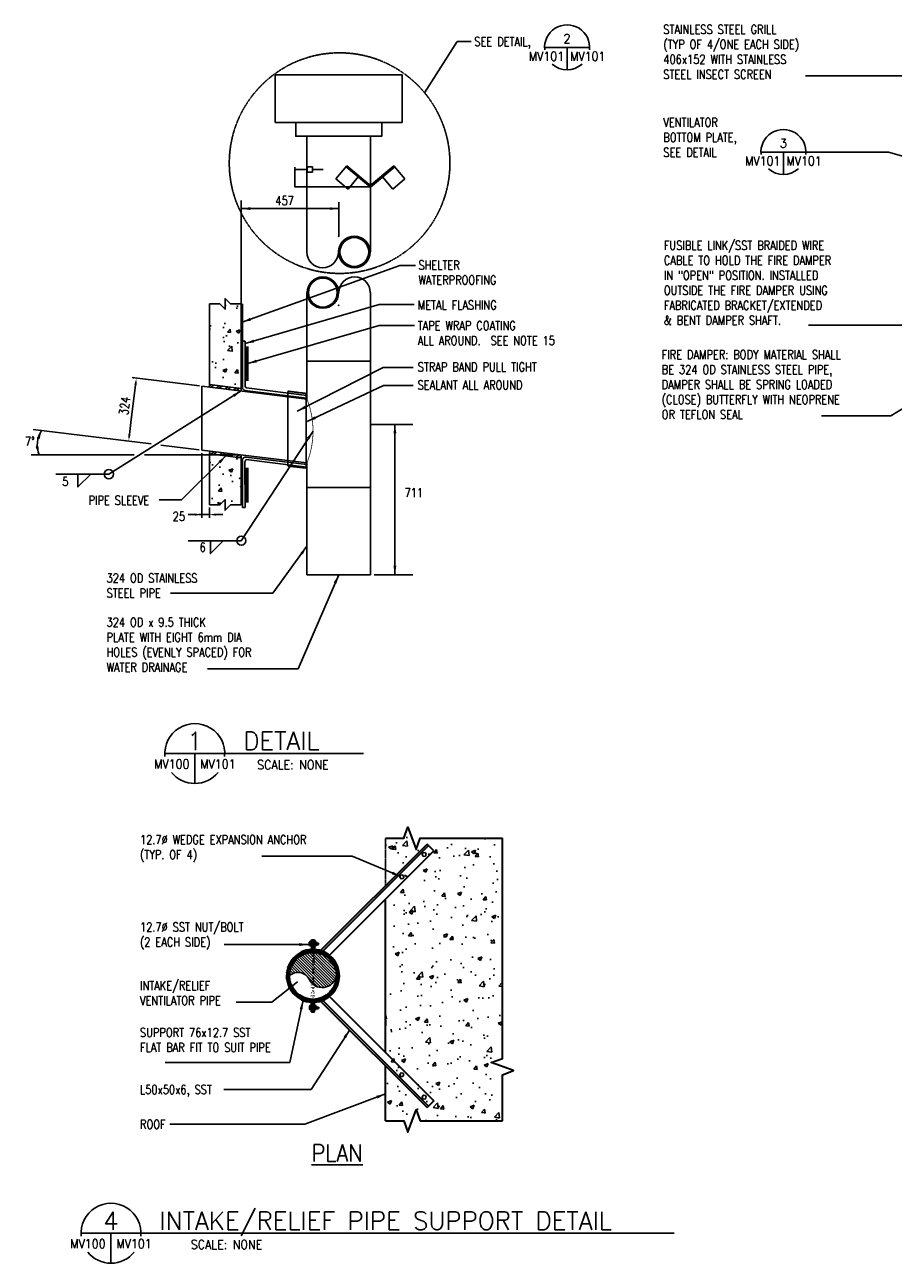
# Model space of a CAD drawing. Header units: millimetres. Extents: x 34713 to 108220, y -14445 to 33780.
# Tile 1 of 3: x 34713 to 65388, y -10428 to 33329. Entities that reach past the tile are written whole.
import ezdxf
from ezdxf.enums import TextEntityAlignment as Align

# ---------------------------------------------------------------- set-up
doc = ezdxf.new("R2010")
doc.units = ezdxf.units.MM
for name, pattern in [('DASHED', [0.75, 0.5, -0.25]), ('DASHED2', [0.375, 0.25, -0.125]), ('HIDDEN', [0.375, 0.25, -0.125]), ('PHANTOM', [2.5, 1.25, -0.25, 0.25, -0.25, 0.25, -0.25])]:
    doc.linetypes.add(name, pattern=pattern)
for name, color, linetype in [('0-EXHPIPE', 3, 'Continuous'), ('10', 7, 'Continuous'), ('9', 7, 'Continuous'), ('F-DETL-GRPH', 3, 'Continuous'), ('M-ANNO-KEYN', 1, 'Continuous'), ('M-ANNO-MARK', 1, 'Continuous'), ('M-ANNO-TEXT', 2, 'Continuous'), ('M-DETL-GRPH', 3, 'Continuous'), ('S-ANNO-DIMS', 2, 'Continuous'), ('S-DETL-HIDE', 2, 'HIDDEN'), ('S-SECT-CONC', 3, 'Continuous'), ('S-SECT-MBND', 1, 'Continuous'), ('S-SECT-PATT', 1, 'Continuous'), ('S-SECT-STLS', 8, 'Continuous'), ('S-WATR-PRFG', 3, 'Continuous')]:
    doc.layers.add(name, color=color, linetype=linetype)
doc.styles.add('1-100  1-8', font='simplex.shx', dxfattribs={"width": 0.9, "height": 318})
doc.styles.add('M-TEXT', font='simplex.shx', dxfattribs={"width": 0.8, "height": 0.125})
doc.styles.add('ROMANS', font='ROMANS.shx', dxfattribs={"width": 0.8})
doc.styles.add('SIMPLEX', font='simplex')
doc.dimstyles.new('1-100  1-8', dxfattribs={"dimscale": 100, "dimtxt": 318, "dimasz": 3.18, "dimexe": 1.59, "dimexo": 1.59, "dimgap": 1.59, "dimtad": 1, "dimtih": 1, "dimtoh": 1, "dimdec": 0, "dimzin": 0, "dimdsep": 46, "dimtxsty": '1-100  1-8', "dimcen": 3.18, "dimclrd": 256, "dimclre": 256, "dimclrt": 256, "dimadec": 0, "dimazin": 0, "dimtfac": 1, "dimtdec": 0, "dimtofl": 0, "dimtmove": 0, "dimatfit": 3, "dimfxl": 1, "dimtolj": 1, "dimtzin": 0, "dimlwd": -1, "dimlwe": -1, "dimarcsym": 0})
pattern_1 = [(50, (-18135.8, 5154.2), (1366.705, -119.571), [142.91, -1571.998]), (355, (-18135.8, 5154.2), (-264.384, 1433.266), [114.327, -1257.598]), (100.4514, (-18021.9, 5144.3), (1102.322, 1313.694), [121.454, -1335.993]), (46.1842, (-18135.8, 5535.3), (2033.577, -315.39), [214.363, -2358]), (96.6356, (-17966.3, 5509), (1780.955, 1856.135), [182.18, -2003.99]), (351.1842, (-18135.8, 5535.3), (1780.954, 1856.136), [171.49, -1886.4]), (21, (-17945.2, 5440), (1137.378, -767.171), [142.91, -1571.998]), (326, (-17945.2, 5440), (463.626, 1381.74), [114.327, -1257.598]), (71.4514, (-17850.4, 5376.1), (1601.004, 614.566), [121.454, -1335.993]), (37.5, (-18135.75, 5154.23), (23.17, 634.3133), [0, -1242.355, 0, -1276.653, 0, -1262.362]), (7.5, (-18135.75, 5154.2), (501.2664, 751.533), [0, -727.883, 0, -1213.773, 0, -481.127]), (327.5, (-18560.67, 5154.23), (1017.173, -42.9772), [0, -476.363, 0, -1486.253, 0, -1972.143]), (317.5, (-18751.2, 5154.2), (1111.233, 190.745), [0, -619.272, 0, -987.024, 0, -1400.507])]

# ---------------------------------------------------------------- blocks, each defined once
blk = doc.blocks.new('A$C4A92516F')
at = {"layer": 'F-DETL-GRPH', "color": 3}
blk.add_lwpolyline([(0.032, -0.03), (0.018, -0.011), (-0.005, -0.014), (-0.014, -0.035), (0, -0.054), (0.023, -0.051)], close=True, dxfattribs=at)

msp = doc.modelspace()

# ---------------------------------------------------------------- hatches: boundary and pattern name
at = {"layer": '0-EXHPIPE'}
h = msp.add_hatch(dxfattribs=at)
h.set_pattern_fill('ANSI31', color=1, scale=564.578437, angle=-90, style=0)
h.set_pattern_definition([(315, (-5821.76, -51478.98), (49.902155, 49.902155), [])])
h.paths.add_polyline_path([(44062, -273, -0.509769), (44755, -397, 0.719361), (45723, -273, 1)])
at = {"layer": 'M-DETL-GRPH', "linetype": 'PHANTOM'}
h = msp.add_hatch(dxfattribs=at)
h.set_pattern_fill('AR-CONC', color=8, scale=203.248237, style=0)
h.set_pattern_definition([(50, (30956.8, -13889.3), (1457.82, -127.543), [152.436, -1676.8]), (355, (30956.8, -13889.3), (-282.01, 1528.82), [121.95, -1341.44]), (100.4514, (31078.3, -13899.9), (1175.81, 1401.274), [129.55, -1425.06]), (46.184, (30956.8, -13482.8), (2169.15, -336.41), [228.65, -2515.2]), (96.636, (31137.6, -13510.8), (1899.69, 1979.88), [194.33, -2137.59]), (351.184, (30956.8, -13482.8), (1899.68, 1979.88), [182.92, -2012.16]), (21, (31160, -13584.4), (1213.203, -818.316), [152.436, -1676.8]), (326, (31160, -13584.4), (494.534, 1473.855), [121.95, -1341.44]), (71.4514, (31261.1, -13652.6), (1707.74, 655.54), [129.55, -1425.06]), (37.5, (30956.8, -13889.3), (24.715, 676.601), [0, -1325.179, 0, -1361.763, 0, -1346.52]), (7.5, (30956.8, -13889.3), (534.684, 801.635), [0, -776.408, 0, -1294.691, 0, -513.202]), (327.5, (30503.55, -13889.3), (1084.985, -45.842), [0, -508.12, 0, -1585.336, 0, -2103.62]), (317.5, (30300.3, -13889.3), (1185.316, 203.462), [0, -660.557, 0, -1052.826, 0, -1493.875])])
edge = h.paths.add_edge_path()
edge.add_line((51582, -5401), (51582, -3767))
edge.add_line((51582, -3767), (51978, -3623))
edge.add_line((51978, -3623), (51187, -3335))
edge.add_line((51187, -3335), (51582, -3191))
edge.add_line((51582, -3191), (51582, 4586))
edge.add_line((47451, -5401), (48101, -5401))
edge.add_line((48101, -5401), (48245, -5797))
edge.add_line((48245, -5797), (48533, -5006))
edge.add_line((48533, -5006), (48677, -5401))
edge.add_line((48677, -5401), (51582, -5401))
edge.add_line((47451, -5401), (47451, 2735))
edge.add_line((47451, 4586), (48101, 4586))
edge.add_line((48101, 4586), (48245, 4982))
edge.add_line((48245, 4982), (48533, 4191))
edge.add_line((48533, 4191), (48677, 4586))
edge.add_line((48677, 4586), (51582, 4586))
at = {"layer": 'M-DETL-GRPH', "lineweight": 30}
h = msp.add_hatch(dxfattribs=at)
h.set_pattern_fill('STEEL', color=256, scale=635.150742, angle=30, style=0)
h.set_pattern_definition([(105, (83618.12, -30952.27), (76.68856, 20.54864), []), (105, (83637.97, -30917.894), (76.68856, 20.54864), [])])
edge = h.paths.add_edge_path()
edge.add_arc((44892, -273), 934, 93.3851, 266.6149, ccw=False)
edge.add_arc((44892, -273), 884, 90.2828, 269.7172, ccw=False)
edge.add_line((44888, -1550), (44888, -1156))
edge.add_line((44837, -1550), (44837, -1203))
edge.add_line((44888, -1550), (44837, -1550))
edge.add_line((44888, 1004), (44837, 1004))
edge.add_line((44837, 1004), (44837, 657))
edge.add_line((44888, 1004), (44888, 611))
h = msp.add_hatch(dxfattribs=at)
h.set_pattern_fill('STEEL', color=256, scale=635.150742, angle=30, style=0)
h.set_pattern_definition([(75, (6165.94, -30952.27), (-76.68856, 20.54864), []), (75, (6146.09, -30917.894), (-76.68856, 20.54864), [])])
edge = h.paths.add_edge_path()
edge.add_arc((44892, -273), 934, 273.3851, 446.6149)
edge.add_arc((44892, -273), 884, 270.2828, 449.7172)
edge.add_line((44897, -1550), (44897, -1156))
edge.add_line((44947, -1550), (44947, -1203))
edge.add_line((44897, -1550), (44947, -1550))
edge.add_line((44897, 1004), (44947, 1004))
edge.add_line((44947, 1004), (44947, 657))
edge.add_line((44897, 1004), (44897, 611))
h = msp.add_hatch(dxfattribs=at)
h.set_pattern_fill('STEEL', color=256, scale=635.150742, style=0)
h.set_pattern_definition([(45, (6165.94, -30952.27), (-56.13992, 56.13992), []), (45, (6165.94, -30912.576), (-56.13992, 56.13992), [])])
edge = h.paths.add_edge_path(flags=16)
edge.add_arc((44892, -273), 831, 0, 360)
edge = h.paths.add_edge_path()
edge.add_arc((44892, -273), 874, 0, 360)
at = {"layer": 'S-SECT-PATT', "linetype": 'Continuous'}
h = msp.add_hatch(dxfattribs=at)
h.set_pattern_fill('AR-CONC', color=2, scale=190.545223, style=0)
h.set_pattern_definition(pattern_1)
h.paths.add_polyline_path([(42355, 23466), (41978, 23466), (41791, 23653), (41791, 23279), (41604, 23466), (41234, 23466), (41234, 20619), (42355, 20619)])
h = msp.add_hatch(dxfattribs=at)
h.set_pattern_fill('ANSI32', color=2, scale=571.635668, angle=-7, style=0)
h.set_pattern_definition([(38, (-19577.85, 12504.84), (-131.9753, 168.92064), []), (38, (-19477.55, 12492.53), (-131.9753, 168.92064), [])])
h.paths.add_polyline_path([(42347, 20482), (41234, 20619), (41223, 20530), (42336, 20393)])
h = msp.add_hatch(dxfattribs=at)
h.set_pattern_fill('ANSI32', color=2, scale=571.635668, angle=-7, style=0)
h.set_pattern_definition([(38, (-19282.83, 12458.63), (-131.9753, 168.92064), []), (38, (-19182.53, 12446.31), (-131.9753, 168.92064), [])])
h.paths.add_polyline_path([(42358, 18121), (41245, 18258), (41234, 18169), (42347, 18032)])
h = msp.add_hatch(dxfattribs=at)
h.set_pattern_fill('AR-CONC', color=2, scale=190.545223, style=0)
h.set_pattern_definition(pattern_1)
h.paths.add_polyline_path([(42355, 18197), (41234, 18197), (41234, 16365), (41604, 16365), (41791, 16552), (41791, 16178), (41978, 16365), (42355, 16365)])

# ---------------------------------------------------------------- linework, layer by layer
at = {"layer": '0-EXHPIPE', "color": 1, "elevation": 2080}
msp.add_lwpolyline([(45723, -273, -0.719361), (44755, -397, 0.509769), (44062, -273, 0.48095)], format="xyb", dxfattribs=at)
at = {"layer": '10', "color": 30, "linetype": 'Continuous'}
for p in [(45802, 25859, 2080), (45802, 23420, 2080)]:
    msp.add_point(p, dxfattribs=at)
at = {"layer": '9', "color": 1, "linetype": 'Continuous'}
for p in [(42298, 17306, 1262), (42344, 17008, 1262)]:
    msp.add_point(p, dxfattribs=at)
at = {"layer": 'M-ANNO-KEYN', "color": 3}
for p, q in [((53075, 32531, 2080), (54663, 32531, 2080)), ((53869, 32531, 2080), (53869, 31737, 2080)), ((60716, 28833, 2080), (62304, 28833, 2080)), ((61510, 28833, 2080), (61510, 28039, 2080))]:
    msp.add_line(p, q, dxfattribs=at)
at = {"layer": 'M-ANNO-KEYN', "color": 4}
for p, q in [((42339, 7581, 2080), (39661, 7581, 2080)), ((40719, 6522, 2080), (40719, 7581, 2080)), ((42339, 7581, 2080), (46679, 7581, 2080)), ((39377, -9369, 2080), (36699, -9369, 2080)), ((37758, -10428, 2080), (37758, -9369, 2080)), ((39377, -9369, 2080), (57655, -9369, 2080))]:
    msp.add_line(p, q, dxfattribs=at)
at = {"layer": 'M-ANNO-KEYN', "color": 3}
for centre, start, end in [((53869, 32531, 2080), 353.6209, 186.3791), ((53869, 32531, 2080), 228.3959, 311.6041), ((61510, 28833, 2080), 353.6209, 186.3791), ((61510, 28833, 2080), 228.3959, 311.6041)]:
    msp.add_arc(centre, 794, start, end, dxfattribs=at)
at = {"layer": 'M-ANNO-KEYN', "color": 4}
for centre, start, end in [((40719, 7581, 2080), 354.6193, 185.3807), ((40719, 7581, 2080), 219.1301, 320.8699), ((37758, -9369, 2080), 354.6193, 185.3807), ((37758, -9369, 2080), 219.1301, 320.8699)]:
    msp.add_arc(centre, 1059, start, end, dxfattribs=at)
at = {"layer": 'M-ANNO-MARK', "color": 1, "linetype": 'Continuous'}
for p, q in [((38461, 19276, 1269), (38625, 20609, 1269)), ((38410, 18856, 1269), (38461, 19276, 1269)), ((40722, 16022, 1269), (40484, 16022, 1269)), ((41234, 16022, 1269), (40860, 16022, 1269)), ((41472, 16022, 1269), (41710, 16022, 1269))]:
    msp.add_line(p, q, dxfattribs=at)
at = {"layer": 'M-ANNO-MARK'}
for p, q in [((46957, 19211, 2080), (48423, 19211, 2080)), ((47052, 13897, 2080), (48423, 13897, 2080))]:
    msp.add_line(p, q, dxfattribs=at)
at = {"layer": 'M-ANNO-MARK', "color": 1, "elevation": 2080}
for points in [[(66856, 31039), (66122, 31528), (62288, 31528)], [(66172, 28563), (65223, 28833)]]:
    msp.add_lwpolyline(points, dxfattribs=at)
at = {"layer": 'M-ANNO-MARK', "color": 1}
msp.add_arc((36117, 18475, 1269), 963, 147.1609, 201.0606, dxfattribs=at)
at = {"layer": 'M-ANNO-MARK', "color": 1, "linetype": 'Continuous'}
for points in [[(38586, 20614, 1269), (38665, 20604, 1269), (38654, 20846, 1269)], [(38371, 18861, 1269), (38449, 18852, 1269), (38381, 18620, 1269)], [(40722, 16062, 1269), (40722, 15982, 1269), (40961, 16022, 1269)], [(41472, 16062, 1269), (41472, 15982, 1269), (41234, 16022, 1269)]]:
    msp.add_solid(points, dxfattribs=at)
at = {"layer": 'M-ANNO-MARK', "color": 1}
for points in [[(35135, 18726, 1269), (35308, 18997, 1269), (35233, 18684, 1269)], [(35091, 18425, 1269), (35219, 18129, 1269), (35194, 18450, 1269)]]:
    msp.add_solid(points, dxfattribs=at)
at = {"layer": 'M-ANNO-TEXT', "color": 1, "linetype": 'Continuous'}
for p, q in [((45802, 27040, 2087), (45802, 27061, 2087)), ((38562, 20857, 1269), (38536, 20860, 1269)), ((38289, 18631, 1269), (38263, 18635, 1269)), ((40961, 15915, 1269), (40961, 15903, 1269)), ((41234, 15915, 1269), (41234, 15903, 1269))]:
    msp.add_line(p, q, dxfattribs=at)
at = {"layer": 'M-ANNO-TEXT', "color": 1}
for p, q in [((38582, 18129, 1269), (34938, 18129, 1269)), ((42311, 18129, 1269), (38936, 18129, 1269))]:
    msp.add_line(p, q, dxfattribs=at)
at = {"layer": 'M-DETL-GRPH', "linetype": 'Continuous'}
for p, q in [((43559, 31562, 2080), (48044, 31562, 2080)), ((43559, 31562, 2080), (43559, 29880, 2080)), ((48044, 31562, 2080), (48044, 29880, 2080)), ((43559, 29880, 2080), (48044, 29880, 2080)), ((44681, 25301, 2080), (44681, 29389, 2080)), ((46923, 25301, 2080), (46923, 29389, 2080)), ((44692, 28213, 2080), (44250, 28213, 2080)), ((44692, 28306, 2080), (44879, 28306, 2080)), ((44692, 28119, 2080), (44692, 28306, 2080)), ((44879, 28119, 2080), (44692, 28119, 2080)), ((44879, 28306, 2080), (44879, 28119, 2080)), ((45249, 28213, 2080), (44879, 28213, 2080)), ((45704, 27882, 2080), (46094, 28347, 2080)), ((46064, 28311, 2080), (46923, 27590, 2080)), ((46094, 28347, 2080), (46953, 27626, 2080)), ((47752, 28347, 2080), (46893, 27626, 2080)), ((47782, 28311, 2080), (46923, 27590, 2080)), ((48142, 27882, 2080), (47752, 28347, 2080)), ((46133, 27521, 2080), (45704, 27882, 2080)), ((46493, 27951, 2080), (46133, 27521, 2080)), ((46923, 27590, 2080), (46893, 27626, 2080)), ((46923, 27590, 2080), (46953, 27626, 2080)), ((47352, 27951, 2080), (47713, 27521, 2080)), ((47713, 27521, 2080), (48142, 27882, 2080)), ((44681, 20106, 2080), (44681, 23867, 2080)), ((46923, 13897, 2080), (46923, 23867, 2080)), ((42399, 20516, 1262), (42403, 22153, 1262)), ((42403, 22153, 1262), (42496, 22153, 1262)), ((42497, 20549, 1262), (42496, 22153, 1262)), ((44679, 21445, 2080), (46910, 21445, 2080)), ((40961, 20562, 1262), (44681, 20106, 1262)), ((40961, 18303, 1262), (40961, 20562, 1262)), ((42488, 20411, 1262), (44681, 20142, 1262)), ((42549, 20497, 1262), (44681, 20235, 1262)), ((40961, 18303, 1262), (44681, 17847, 1262)), ((41234, 18169, 1262), (41245, 18258, 1262)), ((41234, 18169, 1262), (42347, 18032, 1262)), ((42519, 18057, 1262), (44681, 17792, 1262)), ((42538, 17964, 1262), (44681, 17700, 1262)), ((42399, 17907, 1262), (42403, 16269, 1262)), ((42489, 17873, 1262), (42496, 16269, 1262)), ((44681, 16977, 2080), (44681, 17847, 2080)), ((44679, 16977, 2080), (46910, 16977, 2080)), ((44679, 13898, 2080), (44679, 16977, 2080)), ((42403, 16269, 1262), (42496, 16269, 1262)), ((44679, 13897, 2080), (46923, 13897, 2080))]:
    msp.add_line(p, q, dxfattribs=at)
at = {"layer": 'M-DETL-GRPH', "color": 8}
msp.add_line((46938, 27608, 2080), (44681, 27608, 2080), dxfattribs=at)
at = {"layer": 'M-DETL-GRPH', "lineweight": 30}
for p, q in [((45162, 622, 2080), (48921, 4381, 2080)), ((49160, 4142, 2080), (48921, 4381, 2080)), ((45236, 603, 2080), (48968, 4335, 2080)), ((45475, 457, 2080), (49160, 4142, 2080)), ((47451, 1299, 2080), (47451, 1493, 2080)), ((44826, 922, 2080), (44784, 922, 2080)), ((44837, 1004, 2080), (44888, 1004, 2080)), ((44897, 1004, 2080), (44947, 1004, 2080)), ((45000, 922, 2080), (44959, 922, 2080)), ((45023, 876, 2080), (45023, 840, 2080)), ((45035, 876, 2080), (45035, 840, 2080)), ((45048, 876, 2080), (45048, 840, 2080)), ((45062, 876, 2080), (45062, 840, 2080)), ((45075, 876, 2080), (45075, 840, 2080)), ((44826, 857, 2080), (44784, 857, 2080)), ((44826, 791, 2080), (44784, 791, 2080)), ((45000, 857, 2080), (44959, 857, 2080)), ((45000, 791, 2080), (44959, 791, 2080)), ((45162, -1168, 2080), (48921, -4927, 2080)), ((45236, -1149, 2080), (48968, -4881, 2080)), ((45475, -1003, 2080), (49160, -4688, 2080)), ((44826, -1337, 2080), (44784, -1337, 2080)), ((44826, -1403, 2080), (44784, -1403, 2080)), ((44826, -1468, 2080), (44784, -1468, 2080)), ((44837, -1550, 2080), (44888, -1550, 2080)), ((44897, -1550, 2080), (44947, -1550, 2080)), ((45000, -1337, 2080), (44959, -1337, 2080)), ((45000, -1403, 2080), (44959, -1403, 2080)), ((45000, -1468, 2080), (44959, -1468, 2080)), ((45023, -1422, 2080), (45023, -1386, 2080)), ((45035, -1422, 2080), (45035, -1386, 2080)), ((45048, -1422, 2080), (45048, -1386, 2080)), ((45062, -1422, 2080), (45062, -1386, 2080)), ((45075, -1422, 2080), (45075, -1386, 2080)), ((47451, -1845, 2080), (47451, -2039, 2080)), ((49160, -4688, 2080), (48921, -4927, 2080))]:
    msp.add_line(p, q, dxfattribs=at)
at = {"layer": 'M-DETL-GRPH', "linetype": 'Continuous', "elevation": 2080}
msp.add_lwpolyline([(44284, 29880), (47320, 29880), (47320, 29389), (44284, 29389)], close=True, dxfattribs=at)
msp.add_lwpolyline([(44250, 28303), (44250, 27608), (44681, 27608)], dxfattribs=at)
at = {"layer": 'M-DETL-GRPH', "linetype": 'Continuous', "const_width": 25.4, "elevation": 1262}
msp.add_lwpolyline([(44681, 20106, -0.191176), (44681, 17847, -1)], format="xyb", dxfattribs=at)
at = {"layer": 'M-DETL-GRPH', "color": 2, "linetype": 'Continuous', "lineweight": 30, "elevation": 2080}
for points in [[(47451, 4586), (48101, 4586), (48245, 4982), (48533, 4191), (48677, 4586), (51582, 4586)], [(51582, -5401), (51582, -3767), (51978, -3623), (51187, -3335), (51582, -3191), (51582, 4586)], [(47451, -5401), (48101, -5401), (48245, -5797), (48533, -5006), (48677, -5401), (51582, -5401)]]:
    msp.add_lwpolyline(points, dxfattribs=at)
at = {"layer": 'M-DETL-GRPH', "color": 2, "lineweight": 30, "elevation": 2080}
for points in [[(47451, -2979), (47451, 2433)], [(47451, -5401), (47451, -3457)]]:
    msp.add_lwpolyline(points, dxfattribs=at)
at = {"layer": 'M-DETL-GRPH', "lineweight": 30, "elevation": 2080}
for points in [[(44784, 922), (44774, 914)], [(44774, 799), (44774, 914)], [(44826, 922), (44836, 914)], [(44836, 799), (44836, 914)], [(44836, 884), (44949, 884)], [(44837, 1004), (44837, 657)], [(44888, 1004), (44888, 611)], [(44897, 1004), (44897, 611)], [(44947, 1004), (44947, 657)], [(44959, 922), (44949, 914)], [(44949, 799), (44949, 914)], [(45000, 922), (45010, 914)], [(45010, 799), (45010, 914)], [(45010, 884), (45086, 884)], [(45086, 830), (45086, 884)], [(44784, 791), (44774, 799)], [(44826, 791), (44836, 799)], [(44836, 830), (44949, 830)], [(44959, 791), (44949, 799)], [(45000, 791), (45010, 799)], [(45010, 830), (45086, 830)], [(44837, -1550), (44837, -1203)], [(44888, -1550), (44888, -1156)], [(44897, -1550), (44897, -1156)], [(44947, -1550), (44947, -1203)], [(44784, -1337), (44774, -1345)], [(44774, -1345), (44774, -1460)], [(44784, -1468), (44774, -1460)], [(44826, -1337), (44836, -1345)], [(44826, -1468), (44836, -1460)], [(44836, -1345), (44836, -1460)], [(44836, -1376), (44949, -1376)], [(44836, -1430), (44949, -1430)], [(44959, -1337), (44949, -1345)], [(44949, -1345), (44949, -1460)], [(44959, -1468), (44949, -1460)], [(45000, -1337), (45010, -1345)], [(45000, -1468), (45010, -1460)], [(45010, -1345), (45010, -1460)], [(45010, -1376), (45086, -1376)], [(45010, -1430), (45086, -1430)], [(45086, -1376), (45086, -1430)]]:
    msp.add_lwpolyline(points, dxfattribs=at)
at = {"layer": 'M-DETL-GRPH', "linetype": 'Continuous'}
for centre in [(46354, 25301, 2080), (45241, 23867, 2080)]:
    msp.add_circle(centre, 556, dxfattribs=at)
at = {"layer": 'M-DETL-GRPH', "lineweight": 30}
for radius in [874, 831]:
    msp.add_circle((44892, -273, 2080), radius, dxfattribs=at)
at = {"layer": 'M-DETL-GRPH', "linetype": 'Continuous'}
for centre, radius, start, end in [((45233, 25301, 2080), 556, 180, 0), ((46362, 23867, 2080), 556, 0, 180), ((42516, 20526, 1262), 118, 185.1819, 256.1046), ((42569, 20569, 1262), 74.2, 195.2211, 254.3709), ((42235, 17960, 1262), 46.7, 83, 173), ((42519, 17933, 1262), 124, 90.045, 192.4622), ((42586, 17880, 1262), 96.6, 119.5693, 183.8234)]:
    msp.add_arc(centre, radius, start, end, dxfattribs=at)
at = {"layer": 'M-DETL-GRPH', "lineweight": 30}
for centre, radius, start, end in [((44833, 889, 2080), 58.5, 146.0506, 213.9494), ((44777, 889, 2080), 58.5, 326.0506, 33.9494), ((45007, 889, 2080), 58.5, 146.0506, 213.9494), ((44951, 889, 2080), 58.5, 326.0506, 33.9494), ((44892, -273, 2080), 934, 93.3851, 266.6149), ((44892, -273, 2080), 884, 90.2828, 269.7172), ((44833, 824, 2080), 58.5, 146.0506, 213.9494), ((44777, 824, 2080), 58.5, 326.0506, 33.9494), ((44892, -273, 2080), 884, 270.2828, 89.7172), ((44892, -273, 2080), 934, 273.3851, 86.6149), ((45007, 824, 2080), 58.5, 146.0506, 213.9494), ((44951, 824, 2080), 58.5, 326.0506, 33.9494), ((44833, -1370, 2080), 58.5, 146.0506, 213.9494), ((44833, -1435, 2080), 58.5, 146.0506, 213.9494), ((44777, -1370, 2080), 58.5, 326.0506, 33.9494), ((44777, -1435, 2080), 58.5, 326.0506, 33.9494), ((45007, -1370, 2080), 58.5, 146.0506, 213.9494), ((45007, -1435, 2080), 58.5, 146.0506, 213.9494), ((44951, -1370, 2080), 58.5, 326.0506, 33.9494), ((44951, -1435, 2080), 58.5, 326.0506, 33.9494)]:
    msp.add_arc(centre, radius, start, end, dxfattribs=at)
at = {"layer": 'S-ANNO-DIMS', "color": 1, "linetype": 'Continuous'}
for p, q in [((62304, 28833, 1498), (65223, 28833, 3892)), ((42355, 23466, 1262), (42359, 27121, 2080)), ((45802, 27061, 2087), (45802, 25859, 2080)), ((40890, 20571, 1262), (38505, 20864, 1262)), ((39173, 18523, 1262), (35015, 19033, 1262)), ((40868, 18315, 1262), (39524, 18480, 1262)), ((40961, 18193, 1262), (40961, 15903, 1269)), ((41234, 16272, 1262), (41234, 15915, 1269))]:
    msp.add_line(p, q, dxfattribs=at)
at = {"layer": 'S-ANNO-DIMS', "color": 3, "linetype": 'DASHED'}
msp.add_line((47451, 4586, 2080), (47451, 2911, 2080), dxfattribs=at)
at = {"layer": 'S-ANNO-DIMS', "color": 1, "linetype": 'Continuous', "flags": 128}
for points, elevation in [([(48831, 30924), (49989, 32737), (50482, 32737)], 2080), ([(36591, 17452), (36591, 16999), (37043, 17452)], 1284), ([(41268, 15100), (41268, 14647), (41720, 15100)], 1277)]:
    msp.add_lwpolyline(points, dxfattribs=dict(at, elevation=elevation))
at = {"layer": 'S-ANNO-DIMS', "linetype": 'DASHED', "ltscale": 10}
msp.add_circle((45833, 28441, 2080), 3897, dxfattribs=at)
at = {"layer": 'S-ANNO-DIMS', "color": 1, "linetype": 'Continuous'}
for centre in [(37682, 17452, 1284), (42359, 15100, 1277)]:
    msp.add_circle(centre, 161, dxfattribs=at)
at = {"layer": 'S-DETL-HIDE', "linetype": 'HIDDEN', "elevation": 2080}
msp.add_lwpolyline([(44649, 20303), (44001, 20382), (44001, 17739), (44649, 17667)], close=True, dxfattribs=at)
at = {"layer": 'S-SECT-CONC', "color": 2, "linetype": 'Continuous'}
for p, q in [((41234, 20619, 1262), (41234, 23466, 1262)), ((42355, 20391, 1262), (42355, 23466, 1262)), ((41234, 16365, 1262), (41234, 18197, 1262)), ((42355, 16365, 1262), (42355, 18132, 1262))]:
    msp.add_line(p, q, dxfattribs=at)
at = {"layer": 'S-SECT-CONC', "color": 2, "linetype": 'Continuous', "elevation": 1262, "flags": 128}
for points in [[(41234, 23466), (41604, 23466), (41791, 23279), (41791, 23653), (41978, 23466), (42355, 23466)], [(41234, 16365), (41604, 16365), (41791, 16552), (41791, 16178), (41978, 16365), (42355, 16365)]]:
    msp.add_lwpolyline(points, dxfattribs=at)
at = {"layer": 'S-SECT-MBND', "linetype": 'Continuous'}
for centre in [(46354, 25301, 2080), (45241, 23867, 2080)]:
    msp.add_circle(centre, 510, dxfattribs=at)
at = {"layer": 'S-SECT-STLS', "linetype": 'Continuous'}
for p, q in [((41223, 20530, 1262), (41234, 20619, 1262)), ((41234, 20619, 1262), (42355, 20482, 1262))]:
    msp.add_line(p, q, dxfattribs=at)
at = {"layer": 'S-WATR-PRFG', "linetype": 'Continuous'}
for p, q in [((42400, 20672, 1262), (42400, 23470, 1262)), ((42543, 21966, 1262), (42543, 20752, 1262)), ((42590, 21966, 1262), (42590, 20752, 1262)), ((42543, 16456, 1262), (42543, 17670, 1262)), ((42590, 16456, 1262), (42590, 17670, 1262))]:
    msp.add_line(p, q, dxfattribs=at)

# ---------------------------------------------------------------- block references
at = {"layer": 'M-ANNO-TEXT', "color": 1, "linetype": 'DASHED2', "xscale": 3175.753709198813, "yscale": 3175.753709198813, "zscale": 3175.753709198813}
for p in [(48793, 4115, 2080), (48003, 3325, 2080)]:
    msp.add_blockref('A$C4A92516F', p, dxfattribs=at)
at = {"layer": 'M-ANNO-TEXT', "color": 1, "linetype": 'DASHED2', "xscale": -3175.753709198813, "yscale": 3175.753709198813, "zscale": 3175.753709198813, "rotation": 180}
for p in [(48003, -3871, 2080), (48793, -4661, 2080)]:
    msp.add_blockref('A$C4A92516F', p, dxfattribs=at)

# ---------------------------------------------------------------- texts
at = {"layer": 'M-ANNO-KEYN', "color": 3, "style": 'SIMPLEX', "width": 0.9}
for s, p in [('2', (53864, 32685, 2080)), ('3', (61505, 28987, 2080))]:
    msp.add_text(s, height=318, dxfattribs=at).set_placement(p, align=Align.CENTER)
at = {"layer": 'M-ANNO-KEYN', "color": 2, "width": 0.9}
for s, style, p in [('MV101', 'SIMPLEX', (53764, 32058, 2080)), ('MV101', 'SIMPLEX', (61405, 28360, 2080)), ('MV100', 'ROMANS', (40530, 7052, 2080)), ('MV100', 'ROMANS', (37568, -9898, 2080))]:
    msp.add_text(s, height=317.6, dxfattribs=dict(at, style=style)).set_placement(p, align=Align.RIGHT)
for s, height, style, p in [('MV101', 317.6, 'SIMPLEX', (53974, 32058, 2080)), ('MV101', 317.6, 'SIMPLEX', (61615, 28360, 2080)), ('MV101', 317.6, 'ROMANS', (40909, 7052, 2080)), ('SCALE: NONE', 317.58, 'ROMANS', (42923, 7024, 2080)), ('MV101', 317.6, 'ROMANS', (37947, -9898, 2080)), ('SCALE: NONE', 317.58, 'ROMANS', (40577, -9926, 2080))]:
    msp.add_text(s, height=height, dxfattribs=dict(at, style=style)).set_placement(p)
at = {"layer": 'M-ANNO-TEXT', "style": 'ROMANS'}
for s, p in [('1', (40719, 7705, 2080)), ('4', (37758, -9245, 2080))]:
    msp.add_text(s, height=635, dxfattribs=at).set_placement(p, align=Align.CENTER)
for s, height, p in [('DETAIL', 635.2, (42434, 7707, 2080)), ('INTAKE/RELIEF PIPE SUPPORT DETAIL', 635.15, (39472, -9243, 2080))]:
    msp.add_text(s, height=height, dxfattribs=at).set_placement(p)
at = {"layer": 'M-ANNO-TEXT', "style": 'M-TEXT', "width": 0.8}
msp.add_text('ROOF', height=317.6, dxfattribs=at).set_placement((38783, -5677, 2080))
at = {"layer": 'M-ANNO-TEXT', "color": 3, "style": 'ROMANS', "width": 0.9}
msp.add_text('%%UPLAN', height=600.1, dxfattribs=at).set_placement((44843, -6837, 999))
at = {"layer": 'M-ANNO-TEXT', "attachment_point": 1, "style": 'M-TEXT'}
for s, insert, char_height, width in [('STAINLESS STEEL GRILL \\P(TYP OF 4/ONE EACH SIDE)\\P406x152 WITH STAINLESS\\PSTEEL INSECT SCREEN', (57268, 33324, 1371), 317.58, 8803.79), ('SEE DETAIL,', (50592, 32896, 2087), 317.58, 8242.1), ('VENTILATOR \\PBOTTOM PLATE,\\PSEE DETAIL', (57268, 30038, 2080), 317.58, 8242.1), ('\\A1;457', (43562, 27275, 2094), 317.6, 8242.1), ('FUSIBLE LINK/SST BRAIDED WIRE \\PCABLE TO HOLD THE FIRE DAMPER\\PIN "OPEN" POSITION. INSTALLED \\POUTSIDE THE FIRE DAMPER USING FABRICATED BRACKET/EXTENDED \\P& BENT DAMPER SHAFT.', (57285, 25695, -21), 317.58, 8242.1), ('SHELTER\\PWATERPROOFING', (48618, 24996, 1269), 317.58, 8242.1), ('METAL FLASHING', (48593, 23586, 1269), 317.58, 8242.1), ('TAPE WRAP COATING\\PALL AROUND.  SEE NOTE 15 ', (48593, 22860, 1269), 317.58, 8242.1), ('\\A1;FIRE DAMPER: BODY MATERIAL SHALL BE 324 OD STAINLESS STEEL PIPE, DAMPER SHALL BE SPRING LOADED (CLOSE) BUTTERFLY WITH NEOPRENE OR TEFLON SEAL', (57212, 21836, 1384), 317.575, 7395.02), ('STRAP BAND PULL TIGHT', (48593, 21398, 1269), 317.58, 8242.1), ('SEALANT ALL AROUND', (48588, 20761, 1269), 317.58, 8242.1), ('\\A1;5', (36038, 17351, 1269), 317.6, 8242.1), ('PIPE SLEEVE', (36964, 16687, 1269), 317.58, 8242.1), ('711', (48127, 16956, 1269), 317.6, 8242.1), ('\\A1;25', (39937, 16120, 1269), 317.6, 699.76), ('\\A1;6', (40886, 15029, 1262), 317.6, 8242.1), ('\\A1;324 OD STAINLESS\\PSTEEL PIPE', (37602, 13938, 2080), 317.58, 8242.1), ('\\A1;324 OD x 9.5 THICK\\PPLATE WITH EIGHT 6mm DIA HOLES (EVENLY SPACED) FOR WATER DRAINAGE', (37602, 12379, 2080), 317.58, 6421.3), ('12.7%%C WEDGE EXPANSION ANCHOR (TYP. OF 4)', (38783, 4700, 2080), 317.58, 6517.49)]:
    msp.add_mtext(s, dxfattribs=dict(at, insert=insert, char_height=char_height, width=width))
at = {"layer": 'M-ANNO-TEXT', "insert": (38044, 19558, 1269), "char_height": 317.6, "width": 8242.1, "attachment_point": 1, "rotation": 83, "style": 'M-TEXT'}
msp.add_mtext('\\A1;324', dxfattribs=at)
at = {"layer": 'M-ANNO-TEXT', "insert": (34892, 18609, 2080), "char_height": 317.6, "attachment_point": 5, "style": 'M-TEXT'}
msp.add_mtext('7°', dxfattribs=at)
at = {"layer": 'M-ANNO-TEXT', "lineweight": 30, "char_height": 317.58, "attachment_point": 1, "style": 'M-TEXT'}
for s, insert, width in [('\\A1;12.7%%C SST NUT/BOLT\\P(2 EACH SIDE)', (38783, 1609, 2080), 6951.59), ('INTAKE/RELIEF\\PVENTILATOR PIPE', (38783, -457, 2080), 5945.69), ('\\A1;SUPPORT 76x12.7 SST \\PFLAT BAR FIT TO SUIT PIPE', (38783, -2117, 2080), 4849.62), ('\\A1;L50x50x6, SST', (38783, -4131, 2080), 4996.88)]:
    msp.add_mtext(s, dxfattribs=dict(at, insert=insert, width=width))

# ---------------------------------------------------------------- leaders
at = {"layer": 'M-ANNO-MARK'}
for points, override in [([(42359, 26834, 2016), (45802, 26834, 2016)], {"dimtad": 0}), ([(45802, 26833, 2086), (42359, 26834, 2086)], {"dimasz": 3, "dimtad": 0}), ([(68129, 25133, 2080), (66561, 22716, 2080), (62396, 22716, 2080)], {"dimgap": 1.59, "dimtad": 0}), ([(42389, 22820, 1262), (47957, 24821, 1262), (48515, 24821, 1262)], {"dimgap": 1.59, "dimtad": 0}), ([(42496, 22066, 1262), (47231, 23449, 1262), (48468, 23449, 1262)], {"dimgap": 1.59, "dimtad": 0}), ([(42590, 21359, 1262), (47230, 22703, 1262), (48473, 22703, 1262)], {"dimgap": 1.59, "dimtad": 0}), ([(70032, 22438, 2080), (65308, 19508, 2080), (62855, 19508, 2080)], {"dimgap": 1.59, "dimtad": 0}), ([(44334, 19677, 2080), (47373, 21215, 2080), (48437, 21215, 2080)], {"dimgap": 1.59, "dimtad": 0}), ([(44683, 19309, 2080), (47388, 20587, 2080), (48432, 20587, 2080)], {"dimgap": 1.59, "dimtad": 0}), ([(42355, 20391, 1262), (37682, 17452, 1262), (35807, 17452, 1262)], {"dimgap": 1.59, "dimtad": 0}), ([(44897, 18976, 1262), (42359, 15100, 1262), (40484, 15100, 1262)], {"dimgap": 1.59, "dimtad": 0}), ([(47787, 19211, 2080), (47787, 13897, 2080)], {"dimgap": 1.59, "dimtad": 0}), ([(47787, 13897, 2080), (47787, 19211, 2080)], {"dimgap": 1.59, "dimtad": 0}), ([(41818, 18096, 1262), (40252, 16545, 1262), (39454, 16545, 1262)], {"dimgap": 1.59, "dimtad": 0}), ([(44679, 14902, 2080), (43473, 13245, 2080), (39863, 13245, 2080)], {"dimgap": 1.59, "dimtad": 0}), ([(45801, 13897, 2080), (44364, 10573, 2080), (41168, 10573, 2080)], {"dimgap": 1.59, "dimtad": 0}), ([(47993, 3236, 2080), (46280, 3949, 2080), (43088, 3949, 2080)], {"dimgap": 1.59, "dimtad": 0}), ([(44732, 831, 2080), (41760, 831, 2080)], {"dimgap": 1.59, "dimtad": 0}), ([(44342, -489, 2080), (43434, -1203, 2080), (42176, -1203, 2080)], {"dimgap": 1.59, "dimtad": 0}), ([(44542, -1139, 2080), (44077, -3331, 2080), (39669, -3331, 2080)], {"dimgap": 1.59, "dimtad": 0}), ([(46192, -2178, 2080), (44828, -4285, 2080), (41741, -4285, 2080)], {"dimgap": 1.59, "dimtad": 0}), ([(47451, -4448, 2080), (44602, -5519, 2080), (39839, -5519, 2080)], {"dimgap": 1.59, "dimtad": 0})]:
    msp.add_leader(points, dimstyle='1-100  1-8', override=override, dxfattribs=at)

doc.saveas('drawing.dxf')
